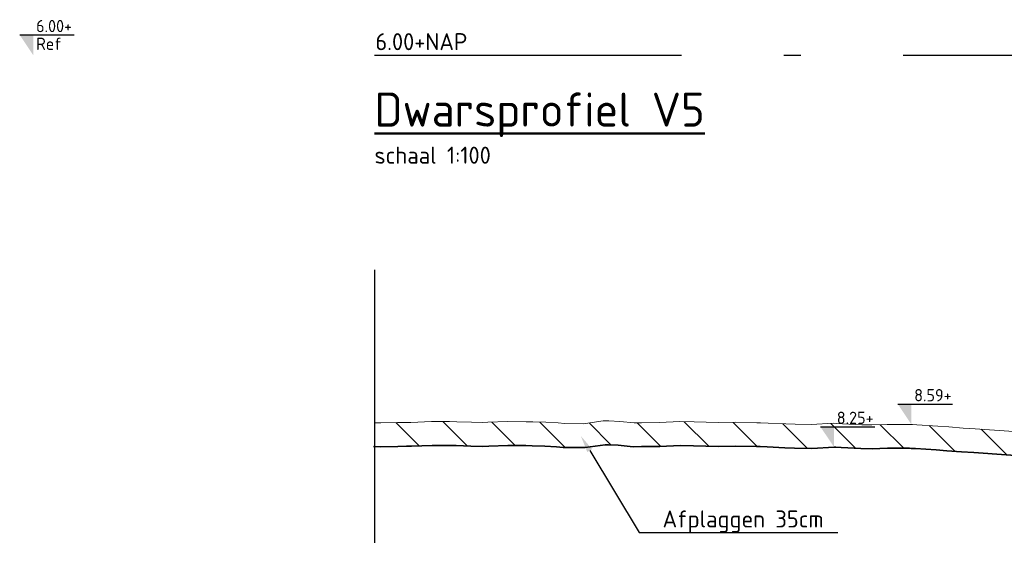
# Model space of a CAD drawing. Header units: metres. Extents: x 199581 to 207779, y 462378 to 466293.
# Tile 77 of 134: x 207293 to 207307, y 466046 to 466054. Entities that reach past the tile are written whole.
import ezdxf
from ezdxf import colors
from ezdxf.entities.mleader import LeaderData, LeaderLine
from ezdxf.math import Vec2, Vec3

# ---------------------------------------------------------------- set-up
doc = ezdxf.new("R2010")
doc.units = ezdxf.units.M
doc.linetypes.add('AL-NAP_LIJN', pattern=[15.25, 12, -1.5, 0.25, -1.5])
doc.linetypes.add('XX-AFBREEK', pattern=[7, 4, -1, 1, -1])
doc.layers.get('0').update_dxf_attribs({"lineweight": 25})
for name, color, linetype, lineweight in [('B-WE-GR-MAAIVELD-G-GRIJS', 253, 'GW-MAAIVELD', 13), ('N-WE-GW-MAAIVELD-GD', 90, 'GW-MAAIVELD', 35), ('N-WE-GW-ONTGRAVING-WERK-AD', 253, 'Continuous', 18), ('X-XX-AL-AFBREEKLIJN-GD', 250, 'XX-AFBREEK', 25), ('X-XX-AL-NAP-GD', 253, 'AL-NAP_LIJN', 25), ('X-XX-AL-PEILMAAT-BEST-SD', 251, 'Continuous', 25), ('X-XX-AL-PEILMAAT-SD', 7, 'Continuous', 25), ('X-XX-AL-REFERENTIE-T25', 7, 'Continuous', 25), ('X-XX-AL-T25', 7, 'Continuous', 25), ('X-XX-AL-T50', 7, 'Continuous', 50)]:
    doc.layers.add(name, color=color, linetype=linetype, lineweight=lineweight)
doc.styles.add('NLCS-ISO', font='NLCS-ISO.ttf')
doc.styles.add('NLCS-ISO-M100-T25', font='NLCS-ISO.ttf', dxfattribs={"height": 0.25})
doc.styles.add('NLCS-ISO-M50-T25', font='NLCS-ISO.ttf', dxfattribs={"height": 0.125})
doc.styles.add('NLCS-ISO-M50-T50', font='NLCS-ISO.ttf', dxfattribs={"height": 0.25})
doc.linetypes.add('GW-MAAIVELD', pattern='A,12,[40,NLCS.SHX,S=1,R=0,X=0,Y=-0.5],12', length=24)

# ---------------------------------------------------------------- blocks, each defined once
blk = doc.blocks.new('SAL-PEILMAAT_INFRACAD_R01-SOD')
blk.add_line((-2, 3), (6, 3))
blk.add_solid([(-2, 3), (0, 3), (0, 0)])
at = {"style": 'NLCS-ISO'}
for tag, p in [('...', (0.4, 3.4)), ('REF', (0.4, 0.8))]:
    blk.add_attdef(tag, p, '', height=1.8, dxfattribs=at)
blk = doc.blocks.new('SAL-PEILMAAT_INFRACAD_H01-SOD')
blk.add_line((-2, 3), (6, 3))
blk.add_solid([(-2, 3), (0, 3), (0, 0)])
at = {"style": 'NLCS-ISO'}
blk.add_attdef('...', (0.4, 3.4), '', height=1.8, dxfattribs=at)

msp = doc.modelspace()

# ---------------------------------------------------------------- hatches: boundary and pattern name
at = {"layer": 'N-WE-GW-ONTGRAVING-WERK-AD'}
h = msp.add_hatch(dxfattribs=at)
h.set_pattern_fill('AGW-WERK_ONTGRAVEN-SO', color=256, scale=0.1, pattern_type=2)
h.set_pattern_definition([(135, (0, 0), (-0.3535533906, -0.3535533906), [])])
h.paths.add_polyline_path([(207306.417, 466048.154), (207306.107, 466048.173), (207306.046, 466048.176), (207306.015, 466048.178), (207305.675, 466048.178), (207305.452, 466048.17), (207305.304, 466048.173), (207305.019, 466048.189), (207304.933, 466048.194), (207304.888, 466048.195), (207304.562, 466048.176), (207304.325, 466048.18), (207304.191, 466048.186), (207303.932, 466048.199), (207303.82, 466048.204), (207303.762, 466048.204), (207303.449, 466048.209), (207303.199, 466048.207), (207302.845, 466048.214), (207302.636, 466048.219), (207302.336, 466048.205), (207302.073, 466048.204), (207301.966, 466048.202), (207301.758, 466048.223), (207301.595, 466048.232), (207301.51, 466048.229), (207301.224, 466048.188), (207300.947, 466048.191), (207300.853, 466048.201), (207300.671, 466048.209), (207300.482, 466048.214), (207300.384, 466048.218), (207300.111, 466048.219), (207299.821, 466048.209), (207299.74, 466048.205), (207299.584, 466048.211), (207299.369, 466048.217), (207299.258, 466048.221), (207298.998, 466048.219), (207298.695, 466048.208), (207298.627, 466048.208), (207298.497, 466048.205), (207298.256, 466048.2), (207298.161, 466048.204), (207298.161, 466047.854), (207298.252, 466047.85), (207298.505, 466047.855), (207298.632, 466047.858), (207298.701, 466047.858), (207299.006, 466047.869), (207299.253, 466047.871), (207299.357, 466047.867), (207299.572, 466047.861), (207299.743, 466047.854), (207299.836, 466047.86), (207300.116, 466047.869), (207300.377, 466047.868), (207300.471, 466047.865), (207300.659, 466047.859), (207300.827, 466047.852), (207300.926, 466047.842), (207301.247, 466047.838), (207301.54, 466047.88), (207301.59, 466047.881), (207301.731, 466047.874), (207301.951, 466047.852), (207302.076, 466047.854), (207302.345, 466047.855), (207302.64, 466047.868), (207302.838, 466047.864), (207303.197, 466047.857), (207303.448, 466047.859), (207303.759, 466047.854), (207303.812, 466047.854), (207303.916, 466047.85), (207304.174, 466047.836), (207304.314, 466047.83), (207304.57, 466047.826), (207304.896, 466047.845), (207304.921, 466047.844), (207305, 466047.84), (207305.29, 466047.824), (207305.454, 466047.82), (207305.681, 466047.828), (207306.002, 466047.828), (207306.026, 466047.826), (207306.089, 466047.824), (207306.393, 466047.804), (207306.55, 466047.792), (207306.764, 466047.775), (207306.943, 466047.765), (207308.773, 466047.636), (207309.878, 466047.494), (207311.382, 466047.613), (207311.128, 466047.792), (207308.8, 466047.985), (207306.964, 466048.115), (207306.788, 466048.124), (207306.578, 466048.141)])

# ---------------------------------------------------------------- linework, layer by layer
at = {"layer": 'B-WE-GR-MAAIVELD-G-GRIJS', "flags": 128}
msp.add_lwpolyline([(207298.161, 466048.204), (207298.256, 466048.2), (207298.497, 466048.205), (207298.627, 466048.208), (207298.695, 466048.208), (207298.998, 466048.219), (207299.258, 466048.221), (207299.369, 466048.217), (207299.584, 466048.211), (207299.74, 466048.205), (207299.821, 466048.209), (207300.111, 466048.219), (207300.384, 466048.218), (207300.482, 466048.214), (207300.671, 466048.209), (207300.853, 466048.201), (207300.947, 466048.191), (207301.224, 466048.188), (207301.51, 466048.229), (207301.595, 466048.232), (207301.758, 466048.223), (207301.966, 466048.202), (207302.073, 466048.204), (207302.336, 466048.205), (207302.636, 466048.219), (207302.845, 466048.214), (207303.199, 466048.207), (207303.449, 466048.209), (207303.762, 466048.204), (207303.82, 466048.204), (207303.932, 466048.199), (207304.191, 466048.186), (207304.325, 466048.18), (207304.562, 466048.176), (207304.888, 466048.195), (207304.933, 466048.194), (207305.019, 466048.189), (207305.304, 466048.173), (207305.452, 466048.17), (207305.675, 466048.178), (207306.015, 466048.178), (207306.046, 466048.176), (207306.107, 466048.173), (207306.417, 466048.154), (207306.578, 466048.141), (207306.788, 466048.124), (207306.964, 466048.115), (207308.8, 466047.985), (207311.128, 466047.792), (207312.679, 466046.7), (207312.773, 466046.598), (207313.678, 466046.582), (207314.603, 466046.703), (207314.722, 466046.858), (207316.606, 466047.865), (207318.101, 466047.834), (207319.4, 466048), (207319.529, 466048.006), (207319.771, 466048.014), (207320.092, 466048.049), (207320.142, 466048.051), (207320.24, 466048.058), (207320.513, 466048.085), (207320.655, 466048.101), (207320.884, 466048.134), (207321.218, 466048.189), (207321.255, 466048.192), (207321.327, 466048.186), (207321.626, 466048.165), (207321.781, 466048.169), (207321.997, 466048.182), (207322.111, 466048.176)], dxfattribs=at)
at = {"layer": 'N-WE-GW-MAAIVELD-GD', "flags": 128}
msp.add_lwpolyline([(207298.147, 466047.854), (207298.252, 466047.85), (207298.505, 466047.855), (207298.632, 466047.858), (207298.701, 466047.858), (207299.006, 466047.869), (207299.253, 466047.871), (207299.357, 466047.867), (207299.572, 466047.861), (207299.743, 466047.854), (207299.836, 466047.86), (207300.116, 466047.869), (207300.377, 466047.868), (207300.471, 466047.865), (207300.659, 466047.859), (207300.827, 466047.852), (207300.926, 466047.842), (207301.247, 466047.838), (207301.54, 466047.88), (207301.59, 466047.881), (207301.731, 466047.874), (207301.951, 466047.852), (207302.076, 466047.854), (207302.345, 466047.855), (207302.64, 466047.868), (207302.838, 466047.864), (207303.197, 466047.857), (207303.448, 466047.859), (207303.759, 466047.854), (207303.812, 466047.854), (207303.916, 466047.85), (207304.174, 466047.836), (207304.314, 466047.83), (207304.57, 466047.826), (207304.896, 466047.845), (207304.921, 466047.844), (207305, 466047.84), (207305.29, 466047.824), (207305.454, 466047.82), (207305.681, 466047.828), (207306.002, 466047.828), (207306.026, 466047.826), (207306.089, 466047.824), (207306.393, 466047.804), (207306.55, 466047.792), (207306.764, 466047.775), (207306.943, 466047.765), (207308.773, 466047.636), (207309.878, 466047.494), (207311.789, 466047.645), (207315.786, 466047.645), (207316.786, 466047.515)], dxfattribs=at)
at = {"layer": 'X-XX-AL-AFBREEKLIJN-GD', "flags": 128}
msp.add_lwpolyline([(207298.161, 466050.444), (207298.161, 466046.444)], dxfattribs=at)
at = {"layer": 'X-XX-AL-NAP-GD', "flags": 128}
msp.add_lwpolyline([(207333.161, 466053.59), (207298.161, 466053.59)], dxfattribs=at)

# ---------------------------------------------------------------- block references
at = {"layer": 'X-XX-AL-PEILMAAT-BEST-SD', "xscale": 0.1, "yscale": 0.1, "zscale": 0.1}
msp.add_blockref('SAL-PEILMAAT_INFRACAD_H01-SOD', (207306.03, 466048.177), dxfattribs=at).add_auto_attribs({'...': '8.59+'})
at = {"layer": 'X-XX-AL-PEILMAAT-SD', "xscale": 0.1, "yscale": 0.1, "zscale": 0.1}
for name, p, values in [('SAL-PEILMAAT_INFRACAD_R01-SOD', (207293.161, 466053.59), {'...': '6.00+', 'REF': 'Ref'}), ('SAL-PEILMAAT_INFRACAD_H01-SOD', (207304.896, 466047.845), {'...': '8.25+'})]:
    msp.add_blockref(name, p, dxfattribs=at).add_auto_attribs(values)

# ---------------------------------------------------------------- texts
at = {"layer": 'X-XX-AL-T25', "char_height": 0.25, "attachment_point": 1}
for s, width, insert, style in [('6.00+NAP', 2.46829, (207298.174, 466053.916), 'NLCS-ISO-M100-T25'), ('schaal 1:100', 2.05218, (207298.161, 466052.251), 'NLCS-ISO-M50-T25')]:
    msp.add_mtext_dynamic_manual_height_columns(s, width=width, gutter_width=1.25, heights=[0], dxfattribs=dict(at, insert=insert, style=style))
at = {"layer": 'X-XX-AL-T50', "insert": (207298.161, 466053.045), "char_height": 0.5, "attachment_point": 1, "style": 'NLCS-ISO-M50-T50'}
msp.add_mtext_dynamic_manual_height_columns('{\\LDwarsprofiel V5}', width=18.27556, gutter_width=2.5, heights=[0], dxfattribs=at)

# ---------------------------------------------------------------- leaders
at = {"layer": 'X-XX-AL-REFERENTIE-T25'}
ml = msp.add_multileader_mtext('Standard', dxfattribs=at)
ml.set_content('Afplaggen 35cm', color=256, style='NLCS-ISO-M100-T25')
ml.set_leader_properties(color=256, linetype='ByLayer', lineweight=-1)
ml.build(insert=Vec2(0, 0))
ml.multileader.update_dxf_attribs({"text_left_attachment_type": 5, "text_right_attachment_type": 5, "dogleg_length": 0.25, "arrow_head_size": 0.25})
ctx = ml.context
ctx.base_point, ctx.char_height, ctx.arrow_head_size, ctx.landing_gap_size, ctx.plane_origin = Vec3(207302.292, 466046.592), 0.25, 0.25, 0.09, Vec3(207301.185, 466048.009)
ctx.left_attachment, ctx.right_attachment = 5, 5
notes = []
notes.append((ctx, [(1, (1, 1, 0), (207302.042, 466046.592), (1, 0), 0.25, [(0, [(207301.185, 466048.009)], 0, [])])]))
ctx.mtext.insert, ctx.mtext.flow_direction = Vec3(207302.382, 466046.917), 5
for ctx, leaders in notes:
    for number, flags, end, landing, length, lines in leaders:
        leader = LeaderData()
        leader.index, (leader.has_last_leader_line, leader.has_dogleg_vector, leader.attachment_direction) = number, flags
        leader.last_leader_point, leader.dogleg_vector, leader.dogleg_length = Vec3(end), Vec3(landing), length
        for number, points, colour, breaks in lines:
            line = LeaderLine()
            line.index, line.vertices, line.color, line.breaks = number, Vec3.list(points), colors.encode_raw_color(colour), breaks
            leader.lines.append(line)
        ctx.leaders.append(leader)

doc.saveas('drawing.dxf')
